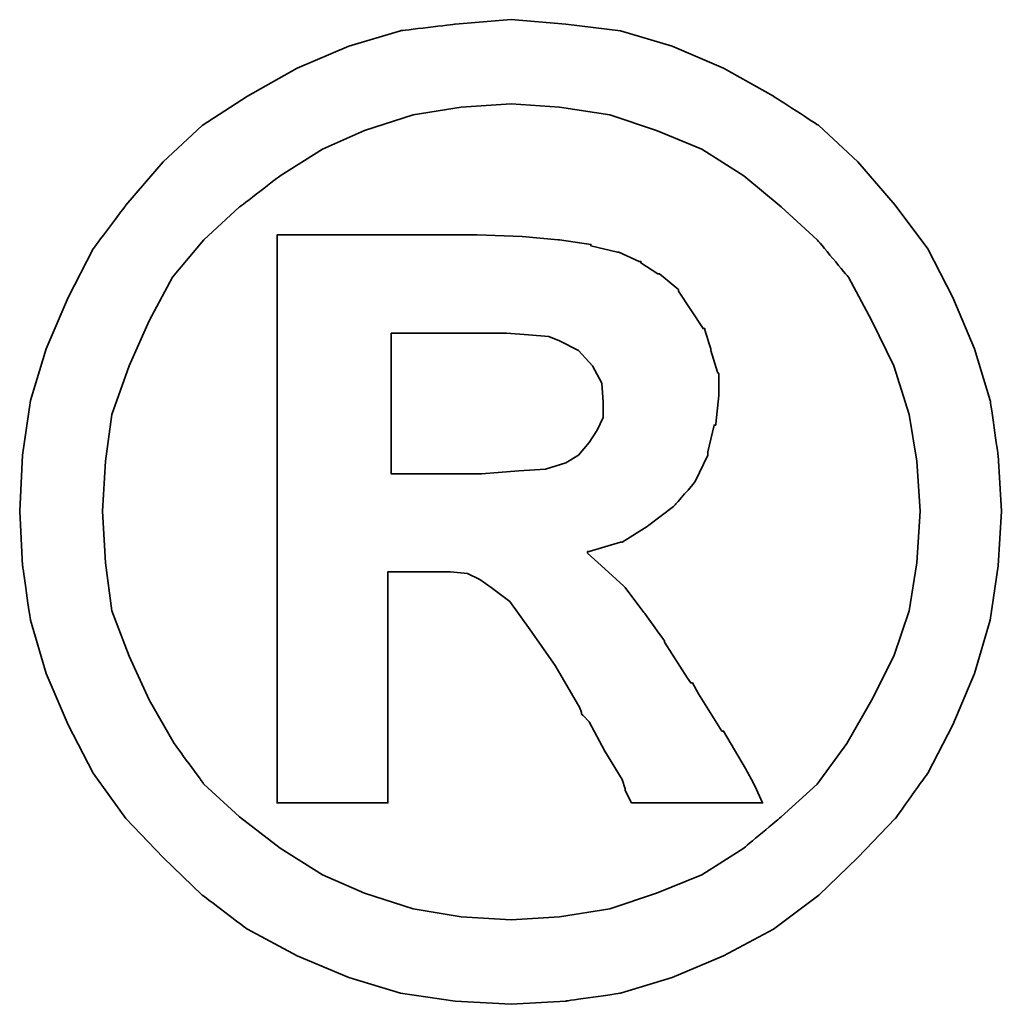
# Model space of a CAD drawing. Extents: x 28 to 247, y 49 to 160.
# Tile 50 of 52: x 197.33 to 198.35, y 114.89 to 115.91. Entities that reach past the tile are written whole.
import ezdxf

# ---------------------------------------------------------------- set-up
doc = ezdxf.new("R2010")
doc.units = 0
doc.header["$MEASUREMENT"] = 0
doc.layers.add('DIM', color=4, linetype='CONTINUOUS')
doc.layers.add('layer 1', color=7, linetype='CONTINUOUS')

# ---------------------------------------------------------------- blocks, each defined once
blk = doc.blocks.new('TBI MOTION logo(完整正式版)')
at = {"layer": 'layer 1', "color": 22, "lineweight": 35}
for points, knots in [([(81.20634, 4.98624), (81.20634, 4.98624), (81.18649, 5.32862), (81.18649, 5.32862), (81.18649, 5.32862), (81.18649, 5.32862), (81.13886, 5.66206), (81.13886, 5.66206), (81.13886, 5.66206), (81.13886, 5.66206), (81.04359, 5.97764), (81.04359, 5.97764), (81.04359, 5.97764), (81.04359, 5.97764), (80.91061, 6.29124), (80.91061, 6.29124), (80.91061, 6.29124), (80.91061, 6.29124), (80.75778, 6.58697), (80.75778, 6.58697), (80.75778, 6.58697), (80.75778, 6.58697), (80.5593, 6.85294), (80.5593, 6.85294), (80.5593, 6.85294), (80.5593, 6.85294), (80.33105, 7.1189), (80.33105, 7.1189), (80.33105, 7.1189), (80.33105, 7.1189), (80.09287, 7.33921), (80.09287, 7.33921), (80.09287, 7.33921), (80.09287, 7.33921), (79.815, 7.51982), (79.815, 7.51982), (79.815, 7.51982), (79.815, 7.51982), (79.51133, 7.69051), (79.51133, 7.69051), (79.51133, 7.69051), (79.51133, 7.69051), (79.19773, 7.8235), (79.19773, 7.8235), (79.19773, 7.8235), (79.19773, 7.8235), (78.88215, 7.91877), (78.88215, 7.91877), (78.88215, 7.91877), (78.88215, 7.91877), (78.54871, 7.95846), (78.54871, 7.95846), (78.54871, 7.95846), (78.54871, 7.95846), (78.21526, 7.98625), (78.21526, 7.98625), (78.21526, 7.98625), (78.21526, 7.98625), (77.87388, 7.95846), (77.87388, 7.95846), (77.87388, 7.95846), (77.87388, 7.95846), (77.54044, 7.91877), (77.54044, 7.91877), (77.54044, 7.91877), (77.54044, 7.91877), (77.22485, 7.8235), (77.22485, 7.8235), (77.22485, 7.8235), (77.22485, 7.8235), (76.91027, 7.69051), (76.91027, 7.69051), (76.91027, 7.69051), (76.91027, 7.69051), (76.6056, 7.51982), (76.6056, 7.51982), (76.6056, 7.51982), (76.6056, 7.51982), (76.32972, 7.33921), (76.32972, 7.33921), (76.32972, 7.33921), (76.32972, 7.33921), (76.09154, 7.1189), (76.09154, 7.1189), (76.09154, 7.1189), (76.09154, 7.1189), (75.86329, 6.85294), (75.86329, 6.85294), (75.86329, 6.85294), (75.86329, 6.85294), (75.66382, 6.58697), (75.66382, 6.58697), (75.66382, 6.58697), (75.66382, 6.58697), (75.51099, 6.29124), (75.51099, 6.29124), (75.51099, 6.29124), (75.51099, 6.29124), (75.37702, 5.97764), (75.37702, 5.97764), (75.37702, 5.97764), (75.37702, 5.97764), (75.28175, 5.66206), (75.28175, 5.66206), (75.28175, 5.66206), (75.28175, 5.66206), (75.23411, 5.32862), (75.23411, 5.32862), (75.23411, 5.32862), (75.23411, 5.32862), (75.21625, 4.98624), (75.21625, 4.98624), (75.21625, 4.98624), (75.21625, 4.98624), (75.23411, 4.6528), (75.23411, 4.6528), (75.23411, 4.6528), (75.23411, 4.6528), (75.28175, 4.32035), (75.28175, 4.32035), (75.28175, 4.32035), (75.28175, 4.32035), (75.37702, 3.99583), (75.37702, 3.99583), (75.37702, 3.99583), (75.37702, 3.99583), (75.51099, 3.68224), (75.51099, 3.68224), (75.51099, 3.68224), (75.51099, 3.68224), (75.66382, 3.38749), (75.66382, 3.38749), (75.66382, 3.38749), (75.66382, 3.38749), (75.86329, 3.10963), (75.86329, 3.10963), (75.86329, 3.10963), (75.86329, 3.10963), (76.09154, 2.87145), (76.09154, 2.87145), (76.09154, 2.87145), (76.09154, 2.87145), (76.32972, 2.6432), (76.32972, 2.6432), (76.32972, 2.6432), (76.32972, 2.6432), (76.6056, 2.43381), (76.6056, 2.43381), (76.6056, 2.43381), (76.6056, 2.43381), (76.91027, 2.27205), (76.91027, 2.27205), (76.91027, 2.27205), (76.91027, 2.27205), (77.22485, 2.13906), (77.22485, 2.13906), (77.22485, 2.13906), (77.22485, 2.13906), (77.54044, 2.0438), (77.54044, 2.0438), (77.54044, 2.0438), (77.54044, 2.0438), (77.87388, 1.99616), (77.87388, 1.99616), (77.87388, 1.99616), (77.87388, 1.99616), (78.21526, 1.97631), (78.21526, 1.97631), (78.21526, 1.97631), (78.21526, 1.97631), (78.54871, 1.99616), (78.54871, 1.99616), (78.54871, 1.99616), (78.54871, 1.99616), (78.88215, 2.0438), (78.88215, 2.0438), (78.88215, 2.0438), (78.88215, 2.0438), (79.19773, 2.13906), (79.19773, 2.13906), (79.19773, 2.13906), (79.19773, 2.13906), (79.51133, 2.27205), (79.51133, 2.27205), (79.51133, 2.27205), (79.51133, 2.27205), (79.815, 2.43381), (79.815, 2.43381), (79.815, 2.43381), (79.815, 2.43381), (80.09287, 2.6432), (80.09287, 2.6432), (80.09287, 2.6432), (80.09287, 2.6432), (80.33105, 2.87145), (80.33105, 2.87145), (80.33105, 2.87145), (80.33105, 2.87145), (80.5593, 3.10963), (80.5593, 3.10963), (80.5593, 3.10963), (80.5593, 3.10963), (80.75778, 3.38749), (80.75778, 3.38749), (80.75778, 3.38749), (80.75778, 3.38749), (80.91061, 3.68224), (80.91061, 3.68224), (80.91061, 3.68224), (80.91061, 3.68224), (81.04359, 3.99583), (81.04359, 3.99583), (81.04359, 3.99583), (81.04359, 3.99583), (81.13886, 4.32035), (81.13886, 4.32035), (81.13886, 4.32035), (81.13886, 4.32035), (81.18649, 4.6528), (81.18649, 4.6528), (81.18649, 4.6528), (81.18649, 4.6528), (81.20634, 4.98624), (81.20634, 4.98624)], [0, 0, 0, 0, 0.0178571, 0.0178571, 0.0178571, 0.0178572, 0.0357143, 0.0357143, 0.0357143, 0.0357143, 0.0535714, 0.0535714, 0.0535714, 0.0535714, 0.0714286, 0.0714286, 0.0714286, 0.0714286, 0.0892857, 0.0892857, 0.0892857, 0.0892857, 0.1071429, 0.1071429, 0.1071429, 0.1071429, 0.125, 0.125, 0.125, 0.125, 0.1428571, 0.1428571, 0.1428571, 0.1428572, 0.1607143, 0.1607143, 0.1607143, 0.1607143, 0.1785714, 0.1785714, 0.1785714, 0.1785714, 0.1964286, 0.1964286, 0.1964286, 0.1964286, 0.2142857, 0.2142857, 0.2142857, 0.2142857, 0.2321429, 0.2321429, 0.2321429, 0.2321429, 0.25, 0.25, 0.25, 0.25, 0.2678571, 0.2678571, 0.2678571, 0.2678572, 0.2857143, 0.2857143, 0.2857143, 0.2857143, 0.3035714, 0.3035714, 0.3035714, 0.3035714, 0.3214286, 0.3214286, 0.3214286, 0.3214286, 0.3392857, 0.3392857, 0.3392857, 0.3392857, 0.3571429, 0.3571429, 0.3571429, 0.3571429, 0.375, 0.375, 0.375, 0.375, 0.3928571, 0.3928571, 0.3928571, 0.3928572, 0.4107143, 0.4107143, 0.4107143, 0.4107143, 0.4285714, 0.4285714, 0.4285714, 0.4285714, 0.4464286, 0.4464286, 0.4464286, 0.4464286, 0.4642857, 0.4642857, 0.4642857, 0.4642857, 0.4821429, 0.4821429, 0.4821429, 0.4821429, 0.5, 0.5, 0.5, 0.5, 0.5178571, 0.5178571, 0.5178571, 0.5178572, 0.5357143, 0.5357143, 0.5357143, 0.5357143, 0.5535714, 0.5535714, 0.5535714, 0.5535714, 0.5714286, 0.5714286, 0.5714286, 0.5714286, 0.5892857, 0.5892857, 0.5892857, 0.5892857, 0.6071429, 0.6071429, 0.6071429, 0.6071429, 0.625, 0.625, 0.625, 0.625, 0.6428571, 0.6428571, 0.6428571, 0.6428572, 0.6607143, 0.6607143, 0.6607143, 0.6607143, 0.6785714, 0.6785714, 0.6785714, 0.6785714, 0.6964286, 0.6964286, 0.6964286, 0.6964286, 0.7142857, 0.7142857, 0.7142857, 0.7142857, 0.7321429, 0.7321429, 0.7321429, 0.7321429, 0.75, 0.75, 0.75, 0.75, 0.7678571, 0.7678571, 0.7678571, 0.7678572, 0.7857143, 0.7857143, 0.7857143, 0.7857143, 0.8035714, 0.8035714, 0.8035714, 0.8035714, 0.8214286, 0.8214286, 0.8214286, 0.8214286, 0.8392857, 0.8392857, 0.8392857, 0.8392857, 0.8571429, 0.8571429, 0.8571429, 0.8571429, 0.875, 0.875, 0.875, 0.875, 0.8928571, 0.8928571, 0.8928571, 0.8928572, 0.9107143, 0.9107143, 0.9107143, 0.9107143, 0.9285714, 0.9285714, 0.9285714, 0.9285714, 0.9464286, 0.9464286, 0.9464286, 0.9464286, 0.9642857, 0.9642857, 0.9642857, 0.9642857, 0.9821429, 0.9821429, 0.9821429, 0.9821429, 1, 1, 1, 1]), ([(80.71014, 4.98624), (80.71014, 4.98624), (80.69129, 5.29091), (80.69129, 5.29091), (80.69129, 5.29091), (80.69129, 5.29091), (80.64464, 5.57672), (80.64464, 5.57672), (80.64464, 5.57672), (80.64464, 5.57672), (80.54937, 5.87245), (80.54937, 5.87245), (80.54937, 5.87245), (80.54937, 5.87245), (80.41639, 6.14833), (80.41639, 6.14833), (80.41639, 6.14833), (80.41639, 6.14833), (80.27349, 6.41429), (80.27349, 6.41429), (80.27349, 6.41429), (80.27349, 6.41429), (80.08295, 6.64255), (80.08295, 6.64255), (80.08295, 6.64255), (80.08295, 6.64255), (79.86264, 6.84301), (79.86264, 6.84301), (79.86264, 6.84301), (79.86264, 6.84301), (79.63439, 7.03355), (79.63439, 7.03355), (79.63439, 7.03355), (79.63439, 7.03355), (79.37835, 7.1963), (79.37835, 7.1963), (79.37835, 7.1963), (79.37835, 7.1963), (79.10246, 7.30944), (79.10246, 7.30944), (79.10246, 7.30944), (79.10246, 7.30944), (78.81665, 7.40471), (78.81665, 7.40471), (78.81665, 7.40471), (78.81665, 7.40471), (78.511, 7.45234), (78.511, 7.45234), (78.511, 7.45234), (78.511, 7.45234), (78.21526, 7.47219), (78.21526, 7.47219), (78.21526, 7.47219), (78.21526, 7.47219), (77.9106, 7.45234), (77.9106, 7.45234), (77.9106, 7.45234), (77.9106, 7.45234), (77.61685, 7.40471), (77.61685, 7.40471), (77.61685, 7.40471), (77.61685, 7.40471), (77.32012, 7.30944), (77.32012, 7.30944), (77.32012, 7.30944), (77.32012, 7.30944), (77.06309, 7.1963), (77.06309, 7.1963), (77.06309, 7.1963), (77.06309, 7.1963), (76.80606, 7.03355), (76.80606, 7.03355), (76.80606, 7.03355), (76.80606, 7.03355), (76.55797, 6.84301), (76.55797, 6.84301), (76.55797, 6.84301), (76.55797, 6.84301), (76.34063, 6.64255), (76.34063, 6.64255), (76.34063, 6.64255), (76.34063, 6.64255), (76.1491, 6.41429), (76.1491, 6.41429), (76.1491, 6.41429), (76.1491, 6.41429), (76.0062, 6.14833), (76.0062, 6.14833), (76.0062, 6.14833), (76.0062, 6.14833), (75.88314, 5.87245), (75.88314, 5.87245), (75.88314, 5.87245), (75.88314, 5.87245), (75.77794, 5.57672), (75.77794, 5.57672), (75.77794, 5.57672), (75.77794, 5.57672), (75.73924, 5.29091), (75.73924, 5.29091), (75.73924, 5.29091), (75.73924, 5.29091), (75.72039, 4.98624), (75.72039, 4.98624), (75.72039, 4.98624), (75.72039, 4.98624), (75.73924, 4.67165), (75.73924, 4.67165), (75.73924, 4.67165), (75.73924, 4.67165), (75.77794, 4.37791), (75.77794, 4.37791), (75.77794, 4.37791), (75.77794, 4.37791), (75.88314, 4.10102), (75.88314, 4.10102), (75.88314, 4.10102), (75.88314, 4.10102), (76.0062, 3.83407), (76.0062, 3.83407), (76.0062, 3.83407), (76.0062, 3.83407), (76.15902, 3.56811), (76.15902, 3.56811), (76.15902, 3.56811), (76.15902, 3.56811), (76.34063, 3.32001), (76.34063, 3.32001), (76.34063, 3.32001), (76.34063, 3.32001), (76.55797, 3.11955), (76.55797, 3.11955), (76.55797, 3.11955), (76.55797, 3.11955), (76.80606, 2.92901), (76.80606, 2.92901), (76.80606, 2.92901), (76.80606, 2.92901), (77.06309, 2.76725), (77.06309, 2.76725), (77.06309, 2.76725), (77.06309, 2.76725), (77.32012, 2.65412), (77.32012, 2.65412), (77.32012, 2.65412), (77.32012, 2.65412), (77.61685, 2.55786), (77.61685, 2.55786), (77.61685, 2.55786), (77.61685, 2.55786), (77.9106, 2.51022), (77.9106, 2.51022), (77.9106, 2.51022), (77.9106, 2.51022), (78.21526, 2.49137), (78.21526, 2.49137), (78.21526, 2.49137), (78.21526, 2.49137), (78.511, 2.51022), (78.511, 2.51022), (78.511, 2.51022), (78.511, 2.51022), (78.81665, 2.55786), (78.81665, 2.55786), (78.81665, 2.55786), (78.81665, 2.55786), (79.10246, 2.65412), (79.10246, 2.65412), (79.10246, 2.65412), (79.10246, 2.65412), (79.37835, 2.76725), (79.37835, 2.76725), (79.37835, 2.76725), (79.37835, 2.76725), (79.63439, 2.92901), (79.63439, 2.92901), (79.63439, 2.92901), (79.63439, 2.92901), (79.86264, 3.11955), (79.86264, 3.11955), (79.86264, 3.11955), (79.86264, 3.11955), (80.08295, 3.32001), (80.08295, 3.32001), (80.08295, 3.32001), (80.08295, 3.32001), (80.26356, 3.56811), (80.26356, 3.56811), (80.26356, 3.56811), (80.26356, 3.56811), (80.41639, 3.83407), (80.41639, 3.83407), (80.41639, 3.83407), (80.41639, 3.83407), (80.54937, 4.10102), (80.54937, 4.10102), (80.54937, 4.10102), (80.54937, 4.10102), (80.64464, 4.37791), (80.64464, 4.37791), (80.64464, 4.37791), (80.64464, 4.37791), (80.69129, 4.67165), (80.69129, 4.67165), (80.69129, 4.67165), (80.69129, 4.67165), (80.71014, 4.98624), (80.71014, 4.98624)], [0, 0, 0, 0, 0.0192308, 0.0192308, 0.0192308, 0.0192308, 0.0384615, 0.0384615, 0.0384615, 0.0384615, 0.0576923, 0.0576923, 0.0576923, 0.0576923, 0.0769231, 0.0769231, 0.0769231, 0.0769231, 0.0961538, 0.0961538, 0.0961538, 0.0961539, 0.1153846, 0.1153846, 0.1153846, 0.1153846, 0.1346154, 0.1346154, 0.1346154, 0.1346154, 0.1538462, 0.1538462, 0.1538462, 0.1538462, 0.1730769, 0.1730769, 0.1730769, 0.1730769, 0.1923077, 0.1923077, 0.1923077, 0.1923077, 0.2115385, 0.2115385, 0.2115385, 0.2115385, 0.2307692, 0.2307692, 0.2307692, 0.2307692, 0.25, 0.25, 0.25, 0.25, 0.2692308, 0.2692308, 0.2692308, 0.2692308, 0.2884615, 0.2884615, 0.2884615, 0.2884615, 0.3076923, 0.3076923, 0.3076923, 0.3076923, 0.3269231, 0.3269231, 0.3269231, 0.3269231, 0.3461538, 0.3461538, 0.3461538, 0.3461539, 0.3653846, 0.3653846, 0.3653846, 0.3653846, 0.3846154, 0.3846154, 0.3846154, 0.3846154, 0.4038462, 0.4038462, 0.4038462, 0.4038462, 0.4230769, 0.4230769, 0.4230769, 0.4230769, 0.4423077, 0.4423077, 0.4423077, 0.4423077, 0.4615385, 0.4615385, 0.4615385, 0.4615385, 0.4807692, 0.4807692, 0.4807692, 0.4807692, 0.5, 0.5, 0.5, 0.5, 0.5192308, 0.5192308, 0.5192308, 0.5192308, 0.5384615, 0.5384615, 0.5384615, 0.5384615, 0.5576923, 0.5576923, 0.5576923, 0.5576923, 0.5769231, 0.5769231, 0.5769231, 0.5769231, 0.5961538, 0.5961538, 0.5961538, 0.5961539, 0.6153846, 0.6153846, 0.6153846, 0.6153846, 0.6346154, 0.6346154, 0.6346154, 0.6346154, 0.6538462, 0.6538462, 0.6538462, 0.6538462, 0.6730769, 0.6730769, 0.6730769, 0.6730769, 0.6923077, 0.6923077, 0.6923077, 0.6923077, 0.7115385, 0.7115385, 0.7115385, 0.7115385, 0.7307692, 0.7307692, 0.7307692, 0.7307692, 0.75, 0.75, 0.75, 0.75, 0.7692308, 0.7692308, 0.7692308, 0.7692308, 0.7884615, 0.7884615, 0.7884615, 0.7884615, 0.8076923, 0.8076923, 0.8076923, 0.8076923, 0.8269231, 0.8269231, 0.8269231, 0.8269231, 0.8461538, 0.8461538, 0.8461538, 0.8461539, 0.8653846, 0.8653846, 0.8653846, 0.8653846, 0.8846154, 0.8846154, 0.8846154, 0.8846154, 0.9038462, 0.9038462, 0.9038462, 0.9038462, 0.9230769, 0.9230769, 0.9230769, 0.9230769, 0.9423077, 0.9423077, 0.9423077, 0.9423077, 0.9615385, 0.9615385, 0.9615385, 0.9615385, 0.9807692, 0.9807692, 0.9807692, 0.9807692, 1, 1, 1, 1]), ([(76.78721, 3.2823), (76.78721, 3.2823), (76.78721, 3.32001), (76.78721, 3.32001), (76.78721, 3.32001), (76.78721, 3.32001), (76.78721, 3.42422), (76.78721, 3.42422), (76.78721, 3.42422), (76.78721, 3.42422), (76.78721, 3.59689), (76.78721, 3.59689), (76.78721, 3.59689), (76.78721, 3.59689), (76.78721, 3.80529), (76.78721, 3.80529), (76.78721, 3.80529), (76.78721, 3.80529), (76.78721, 4.0524), (76.78721, 4.0524), (76.78721, 4.0524), (76.78721, 4.0524), (76.78721, 4.32035), (76.78721, 4.32035), (76.78721, 4.32035), (76.78721, 4.32035), (76.78721, 4.92868), (76.78721, 4.92868), (76.78721, 4.92868), (76.78721, 4.92868), (76.78721, 5.53801), (76.78721, 5.53801), (76.78721, 5.53801), (76.78721, 5.53801), (76.78721, 5.82482), (76.78721, 5.82482), (76.78721, 5.82482), (76.78721, 5.82482), (76.78721, 6.07291), (76.78721, 6.07291), (76.78721, 6.07291), (76.78721, 6.07291), (76.78721, 6.30017), (76.78721, 6.30017), (76.78721, 6.30017), (76.78721, 6.30017), (76.78721, 6.45399), (76.78721, 6.45399), (76.78721, 6.45399), (76.78721, 6.45399), (76.78721, 6.5572), (76.78721, 6.5572), (76.78721, 6.5572), (76.78721, 6.5572), (76.78721, 6.59689), (76.78721, 6.59689), (76.78721, 6.59689), (76.78721, 6.59689), (76.78721, 6.67232), (76.78721, 6.67232), (76.78721, 6.67232), (76.78721, 6.67232), (76.8537, 6.67232), (76.8537, 6.67232), (76.8537, 6.67232), (76.8537, 6.67232), (76.87355, 6.67232), (76.87355, 6.67232), (76.87355, 6.67232), (76.87355, 6.67232), (76.91027, 6.67232), (76.91027, 6.67232), (76.91027, 6.67232), (76.91027, 6.67232), (77.04424, 6.67232), (77.04424, 6.67232), (77.04424, 6.67232), (77.04424, 6.67232), (77.22485, 6.67232), (77.22485, 6.67232), (77.22485, 6.67232), (77.22485, 6.67232), (77.43524, 6.67232), (77.43524, 6.67232), (77.43524, 6.67232), (77.43524, 6.67232), (77.65357, 6.67232), (77.65357, 6.67232), (77.65357, 6.67232), (77.65357, 6.67232), (77.82625, 6.67232), (77.82625, 6.67232), (77.82625, 6.67232), (77.82625, 6.67232), (77.94037, 6.67232), (77.94037, 6.67232), (77.94037, 6.67232), (77.94037, 6.67232), (77.97709, 6.67232), (77.97709, 6.67232), (77.97709, 6.67232), (77.97709, 6.67232), (77.99694, 6.67232), (77.99694, 6.67232), (77.99694, 6.67232), (77.99694, 6.67232), (78.00686, 6.67232), (78.00686, 6.67232), (78.00686, 6.67232), (78.00686, 6.67232), (78.28275, 6.6624), (78.28275, 6.6624), (78.28275, 6.6624), (78.28275, 6.6624), (78.50107, 6.64255), (78.50107, 6.64255), (78.50107, 6.64255), (78.50107, 6.64255), (78.511, 6.64255), (78.511, 6.64255), (78.511, 6.64255), (78.511, 6.64255), (78.70154, 6.61476), (78.70154, 6.61476), (78.70154, 6.61476), (78.70154, 6.61476), (78.70154, 6.60483), (78.70154, 6.60483), (78.70154, 6.60483), (78.70154, 6.60483), (78.86429, 6.56713), (78.86429, 6.56713), (78.86429, 6.56713), (78.86429, 6.56713), (78.87223, 6.56713), (78.87223, 6.56713), (78.87223, 6.56713), (78.87223, 6.56713), (78.99727, 6.51056), (78.99727, 6.51056), (78.99727, 6.51056), (78.99727, 6.51056), (79.00719, 6.51056), (79.00719, 6.51056), (79.00719, 6.51056), (79.00719, 6.51056), (79.00719, 6.50162), (79.00719, 6.50162), (79.00719, 6.50162), (79.00719, 6.50162), (79.1104, 6.43415), (79.1104, 6.43415), (79.1104, 6.43415), (79.1104, 6.43415), (79.12132, 6.43415), (79.12132, 6.43415), (79.12132, 6.43415), (79.12132, 6.43415), (79.22552, 6.34781), (79.22552, 6.34781), (79.22552, 6.34781), (79.22552, 6.34781), (79.23544, 6.33888), (79.23544, 6.33888), (79.23544, 6.33888), (79.23544, 6.33888), (79.23544, 6.32895), (79.23544, 6.32895), (79.23544, 6.32895), (79.23544, 6.32895), (79.31087, 6.21483), (79.31087, 6.21483), (79.31087, 6.21483), (79.31087, 6.21483), (79.38629, 6.1007), (79.38629, 6.1007), (79.38629, 6.1007), (79.38629, 6.1007), (79.3972, 6.1007), (79.3972, 6.1007), (79.3972, 6.1007), (79.3972, 6.1007), (79.3972, 6.09078), (79.3972, 6.09078), (79.3972, 6.09078), (79.3972, 6.09078), (79.43392, 5.97764), (79.43392, 5.97764), (79.43392, 5.97764), (79.43392, 5.97764), (79.43392, 5.96772), (79.43392, 5.96772), (79.43392, 5.96772), (79.43392, 5.96772), (79.47362, 5.83474), (79.47362, 5.83474), (79.47362, 5.83474), (79.47362, 5.83474), (79.48156, 5.82482), (79.48156, 5.82482), (79.48156, 5.82482), (79.48156, 5.82482), (79.48156, 5.69977), (79.48156, 5.69977), (79.48156, 5.69977), (79.48156, 5.69977), (79.48156, 5.69183), (79.48156, 5.69183), (79.48156, 5.69183), (79.48156, 5.69183), (79.4637, 5.51915), (79.4637, 5.51915), (79.4637, 5.51915), (79.4637, 5.51915), (79.4637, 5.51122), (79.4637, 5.51122), (79.4637, 5.51122), (79.4637, 5.51122), (79.45377, 5.51122), (79.45377, 5.51122), (79.45377, 5.51122), (79.45377, 5.51122), (79.41507, 5.34847), (79.41507, 5.34847), (79.41507, 5.34847), (79.41507, 5.34847), (79.41507, 5.33854), (79.41507, 5.33854), (79.41507, 5.33854), (79.41507, 5.33854), (79.41507, 5.32862), (79.41507, 5.32862), (79.41507, 5.32862), (79.41507, 5.32862), (79.33865, 5.16785), (79.33865, 5.16785), (79.33865, 5.16785), (79.33865, 5.16785), (79.33071, 5.15693), (79.33071, 5.15693), (79.33071, 5.15693), (79.33071, 5.15693), (79.2156, 5.02495), (79.2156, 5.02495), (79.2156, 5.02495), (79.2156, 5.02495), (79.20567, 5.01502), (79.20567, 5.01502), (79.20567, 5.01502), (79.20567, 5.01502), (79.05483, 4.89991), (79.05483, 4.89991), (79.05483, 4.89991), (79.05483, 4.89991), (79.04491, 4.89197), (79.04491, 4.89197), (79.04491, 4.89197), (79.04491, 4.89197), (78.89208, 4.7967), (78.89208, 4.7967), (78.89208, 4.7967), (78.89208, 4.7967), (78.88215, 4.7967), (78.88215, 4.7967), (78.88215, 4.7967), (78.88215, 4.7967), (78.69161, 4.73913), (78.69161, 4.73913), (78.69161, 4.73913), (78.69161, 4.73913), (78.68169, 4.73913), (78.68169, 4.73913), (78.68169, 4.73913), (78.68169, 4.73913), (78.68169, 4.72921), (78.68169, 4.72921), (78.68169, 4.72921), (78.68169, 4.72921), (78.78688, 4.63394), (78.78688, 4.63394), (78.78688, 4.63394), (78.78688, 4.63394), (78.902, 4.52875), (78.902, 4.52875), (78.902, 4.52875), (78.902, 4.52875), (78.91093, 4.52081), (78.91093, 4.52081), (78.91093, 4.52081), (78.91093, 4.52081), (79.02506, 4.36798), (79.02506, 4.36798), (79.02506, 4.36798), (79.02506, 4.36798), (79.1501, 4.1953), (79.1501, 4.1953), (79.1501, 4.1953), (79.1501, 4.1953), (79.1501, 4.18736), (79.1501, 4.18736), (79.1501, 4.18736), (79.1501, 4.18736), (79.29201, 3.96705), (79.29201, 3.96705), (79.29201, 3.96705), (79.29201, 3.96705), (79.31087, 3.93828), (79.31087, 3.93828), (79.31087, 3.93828), (79.31087, 3.93828), (79.32079, 3.93828), (79.32079, 3.93828), (79.32079, 3.93828), (79.32079, 3.93828), (79.3585, 3.87178), (79.3585, 3.87178), (79.3585, 3.87178), (79.3585, 3.87178), (79.50141, 3.64353), (79.50141, 3.64353), (79.50141, 3.64353), (79.50141, 3.64353), (79.51133, 3.64353), (79.51133, 3.64353), (79.51133, 3.64353), (79.51133, 3.64353), (79.64431, 3.41528), (79.64431, 3.41528), (79.64431, 3.41528), (79.64431, 3.41528), (79.68202, 3.3478), (79.68202, 3.3478), (79.68202, 3.3478), (79.68202, 3.3478), (79.70187, 3.31009), (79.70187, 3.31009), (79.70187, 3.31009), (79.70187, 3.31009), (79.7495, 3.2049), (79.7495, 3.2049), (79.7495, 3.2049), (79.7495, 3.2049), (79.64431, 3.2049), (79.64431, 3.2049), (79.64431, 3.2049), (79.64431, 3.2049), (79.62546, 3.2049), (79.62546, 3.2049), (79.62546, 3.2049), (79.62546, 3.2049), (79.53912, 3.2049), (79.53912, 3.2049), (79.53912, 3.2049), (79.53912, 3.2049), (79.31087, 3.2049), (79.31087, 3.2049), (79.31087, 3.2049), (79.31087, 3.2049), (79.08262, 3.2049), (79.08262, 3.2049), (79.08262, 3.2049), (79.08262, 3.2049), (79.00719, 3.2049), (79.00719, 3.2049), (79.00719, 3.2049), (79.00719, 3.2049), (78.98735, 3.2049), (78.98735, 3.2049), (78.98735, 3.2049), (78.98735, 3.2049), (78.94964, 3.2049), (78.94964, 3.2049), (78.94964, 3.2049), (78.94964, 3.2049), (78.92979, 3.24459), (78.92979, 3.24459), (78.92979, 3.24459), (78.92979, 3.24459), (78.91093, 3.2823), (78.91093, 3.2823), (78.91093, 3.2823), (78.91093, 3.2823), (78.91093, 3.29223), (78.91093, 3.29223), (78.91093, 3.29223), (78.91093, 3.29223), (78.89208, 3.3478), (78.89208, 3.3478), (78.89208, 3.3478), (78.89208, 3.3478), (78.78688, 3.52048), (78.78688, 3.52048), (78.78688, 3.52048), (78.78688, 3.52048), (78.69161, 3.7001), (78.69161, 3.7001), (78.69161, 3.7001), (78.69161, 3.7001), (78.6539, 3.7388), (78.6539, 3.7388), (78.6539, 3.7388), (78.6539, 3.7388), (78.64398, 3.74873), (78.64398, 3.74873), (78.64398, 3.74873), (78.64398, 3.74873), (78.64398, 3.75766), (78.64398, 3.75766), (78.64398, 3.75766), (78.64398, 3.75766), (78.63405, 3.78644), (78.63405, 3.78644), (78.63405, 3.78644), (78.63405, 3.78644), (78.48321, 4.04347), (78.48321, 4.04347), (78.48321, 4.04347), (78.48321, 4.04347), (78.33038, 4.2618), (78.33038, 4.2618), (78.33038, 4.2618), (78.33038, 4.2618), (78.20732, 4.43447), (78.20732, 4.43447), (78.20732, 4.43447), (78.20732, 4.43447), (78.09221, 4.52081), (78.09221, 4.52081), (78.09221, 4.52081), (78.09221, 4.52081), (78.02472, 4.56845), (78.02472, 4.56845), (78.02472, 4.56845), (78.02472, 4.56845), (77.9493, 4.60616), (77.9493, 4.60616), (77.9493, 4.60616), (77.9493, 4.60616), (77.8451, 4.61608), (77.8451, 4.61608), (77.8451, 4.61608), (77.8451, 4.61608), (77.71113, 4.61608), (77.71113, 4.61608), (77.71113, 4.61608), (77.71113, 4.61608), (77.69128, 4.61608), (77.69128, 4.61608), (77.69128, 4.61608), (77.69128, 4.61608), (77.67342, 4.61608), (77.67342, 4.61608), (77.67342, 4.61608), (77.67342, 4.61608), (77.5583, 4.61608), (77.5583, 4.61608), (77.5583, 4.61608), (77.5583, 4.61608), (77.46303, 4.61608), (77.46303, 4.61608), (77.46303, 4.61608), (77.46303, 4.61608), (77.46303, 4.54761), (77.46303, 4.54761), (77.46303, 4.54761), (77.46303, 4.54761), (77.46303, 4.47318), (77.46303, 4.47318), (77.46303, 4.47318), (77.46303, 4.47318), (77.46303, 4.24294), (77.46303, 4.24294), (77.46303, 4.24294), (77.46303, 4.24294), (77.46303, 3.99583), (77.46303, 3.99583), (77.46303, 3.99583), (77.46303, 3.99583), (77.46303, 3.72888), (77.46303, 3.72888), (77.46303, 3.72888), (77.46303, 3.72888), (77.46303, 3.51055), (77.46303, 3.51055), (77.46303, 3.51055), (77.46303, 3.51055), (77.46303, 3.42422), (77.46303, 3.42422), (77.46303, 3.42422), (77.46303, 3.42422), (77.46303, 3.35773), (77.46303, 3.35773), (77.46303, 3.35773), (77.46303, 3.35773), (77.46303, 3.30017), (77.46303, 3.30017), (77.46303, 3.30017), (77.46303, 3.30017), (77.46303, 3.2823), (77.46303, 3.2823), (77.46303, 3.2823), (77.46303, 3.2823), (77.46303, 3.2049), (77.46303, 3.2049), (77.46303, 3.2049), (77.46303, 3.2049), (77.39753, 3.2049), (77.39753, 3.2049), (77.39753, 3.2049), (77.39753, 3.2049), (77.37768, 3.2049), (77.37768, 3.2049), (77.37768, 3.2049), (77.37768, 3.2049), (77.32012, 3.2049), (77.32012, 3.2049), (77.32012, 3.2049), (77.32012, 3.2049), (77.12165, 3.2049), (77.12165, 3.2049), (77.12165, 3.2049), (77.12165, 3.2049), (76.94897, 3.2049), (76.94897, 3.2049), (76.94897, 3.2049), (76.94897, 3.2049), (76.8924, 3.2049), (76.8924, 3.2049), (76.8924, 3.2049), (76.8924, 3.2049), (76.8537, 3.2049), (76.8537, 3.2049), (76.8537, 3.2049), (76.8537, 3.2049), (76.78721, 3.2049), (76.78721, 3.2049), (76.78721, 3.2049), (76.78721, 3.2049), (76.78721, 3.2823), (76.78721, 3.2823)], [0, 0, 0, 0, 0.0074074, 0.0074074, 0.0074074, 0.0074074, 0.0148148, 0.0148148, 0.0148148, 0.0148148, 0.0222222, 0.0222222, 0.0222222, 0.0222222, 0.0296296, 0.0296296, 0.0296296, 0.0296296, 0.037037, 0.037037, 0.037037, 0.037037, 0.0444444, 0.0444444, 0.0444444, 0.0444445, 0.0518519, 0.0518519, 0.0518519, 0.0518519, 0.0592593, 0.0592593, 0.0592593, 0.0592593, 0.0666667, 0.0666667, 0.0666667, 0.0666667, 0.0740741, 0.0740741, 0.0740741, 0.0740741, 0.0814815, 0.0814815, 0.0814815, 0.0814815, 0.0888889, 0.0888889, 0.0888889, 0.0888889, 0.0962963, 0.0962963, 0.0962963, 0.0962963, 0.1037037, 0.1037037, 0.1037037, 0.1037037, 0.1111111, 0.1111111, 0.1111111, 0.1111111, 0.1185185, 0.1185185, 0.1185185, 0.1185185, 0.1259259, 0.1259259, 0.1259259, 0.1259259, 0.1333333, 0.1333333, 0.1333333, 0.1333333, 0.1407407, 0.1407407, 0.1407407, 0.1407408, 0.1481481, 0.1481481, 0.1481481, 0.1481482, 0.1555556, 0.1555556, 0.1555556, 0.1555556, 0.162963, 0.162963, 0.162963, 0.162963, 0.1703704, 0.1703704, 0.1703704, 0.1703704, 0.1777778, 0.1777778, 0.1777778, 0.1777778, 0.1851852, 0.1851852, 0.1851852, 0.1851852, 0.1925926, 0.1925926, 0.1925926, 0.1925926, 0.2, 0.2, 0.2, 0.2, 0.2074074, 0.2074074, 0.2074074, 0.2074074, 0.2148148, 0.2148148, 0.2148148, 0.2148148, 0.2222222, 0.2222222, 0.2222222, 0.2222222, 0.2296296, 0.2296296, 0.2296296, 0.2296296, 0.237037, 0.237037, 0.237037, 0.237037, 0.2444444, 0.2444444, 0.2444444, 0.2444445, 0.2518519, 0.2518519, 0.2518519, 0.2518519, 0.2592593, 0.2592593, 0.2592593, 0.2592593, 0.2666667, 0.2666667, 0.2666667, 0.2666667, 0.2740741, 0.2740741, 0.2740741, 0.2740741, 0.2814815, 0.2814815, 0.2814815, 0.2814815, 0.2888889, 0.2888889, 0.2888889, 0.2888889, 0.2962963, 0.2962963, 0.2962963, 0.2962963, 0.3037037, 0.3037037, 0.3037037, 0.3037037, 0.3111111, 0.3111111, 0.3111111, 0.3111111, 0.3185185, 0.3185185, 0.3185185, 0.3185185, 0.3259259, 0.3259259, 0.3259259, 0.3259259, 0.3333333, 0.3333333, 0.3333333, 0.3333333, 0.3407407, 0.3407407, 0.3407407, 0.3407408, 0.3481481, 0.3481481, 0.3481481, 0.3481482, 0.3555556, 0.3555556, 0.3555556, 0.3555556, 0.362963, 0.362963, 0.362963, 0.362963, 0.3703704, 0.3703704, 0.3703704, 0.3703704, 0.3777778, 0.3777778, 0.3777778, 0.3777778, 0.3851852, 0.3851852, 0.3851852, 0.3851852, 0.3925926, 0.3925926, 0.3925926, 0.3925926, 0.4, 0.4, 0.4, 0.4, 0.4074074, 0.4074074, 0.4074074, 0.4074074, 0.4148148, 0.4148148, 0.4148148, 0.4148148, 0.4222222, 0.4222222, 0.4222222, 0.4222222, 0.4296296, 0.4296296, 0.4296296, 0.4296296, 0.437037, 0.437037, 0.437037, 0.437037, 0.4444444, 0.4444444, 0.4444444, 0.4444445, 0.4518519, 0.4518519, 0.4518519, 0.4518519, 0.4592593, 0.4592593, 0.4592593, 0.4592593, 0.4666667, 0.4666667, 0.4666667, 0.4666667, 0.4740741, 0.4740741, 0.4740741, 0.4740741, 0.4814815, 0.4814815, 0.4814815, 0.4814815, 0.4888889, 0.4888889, 0.4888889, 0.4888889, 0.4962963, 0.4962963, 0.4962963, 0.4962963, 0.5037037, 0.5037037, 0.5037037, 0.5037037, 0.5111111, 0.5111111, 0.5111111, 0.5111111, 0.5185185, 0.5185185, 0.5185185, 0.5185185, 0.5259259, 0.5259259, 0.5259259, 0.5259259, 0.5333333, 0.5333333, 0.5333333, 0.5333333, 0.5407407, 0.5407407, 0.5407407, 0.5407408, 0.5481481, 0.5481481, 0.5481481, 0.5481482, 0.5555556, 0.5555556, 0.5555556, 0.5555556, 0.562963, 0.562963, 0.562963, 0.562963, 0.5703704, 0.5703704, 0.5703704, 0.5703704, 0.5777778, 0.5777778, 0.5777778, 0.5777778, 0.5851852, 0.5851852, 0.5851852, 0.5851852, 0.5925926, 0.5925926, 0.5925926, 0.5925926, 0.6, 0.6, 0.6, 0.6, 0.6074074, 0.6074074, 0.6074074, 0.6074074, 0.6148148, 0.6148148, 0.6148148, 0.6148148, 0.6222222, 0.6222222, 0.6222222, 0.6222222, 0.6296296, 0.6296296, 0.6296296, 0.6296296, 0.637037, 0.637037, 0.637037, 0.637037, 0.6444444, 0.6444444, 0.6444444, 0.6444445, 0.6518519, 0.6518519, 0.6518519, 0.6518519, 0.6592593, 0.6592593, 0.6592593, 0.6592593, 0.6666667, 0.6666667, 0.6666667, 0.6666667, 0.6740741, 0.6740741, 0.6740741, 0.6740741, 0.6814815, 0.6814815, 0.6814815, 0.6814815, 0.6888889, 0.6888889, 0.6888889, 0.6888889, 0.6962963, 0.6962963, 0.6962963, 0.6962963, 0.7037037, 0.7037037, 0.7037037, 0.7037037, 0.7111111, 0.7111111, 0.7111111, 0.7111111, 0.7185185, 0.7185185, 0.7185185, 0.7185185, 0.7259259, 0.7259259, 0.7259259, 0.7259259, 0.7333333, 0.7333333, 0.7333333, 0.7333333, 0.7407407, 0.7407407, 0.7407407, 0.7407408, 0.7481481, 0.7481481, 0.7481481, 0.7481482, 0.7555556, 0.7555556, 0.7555556, 0.7555556, 0.762963, 0.762963, 0.762963, 0.762963, 0.7703704, 0.7703704, 0.7703704, 0.7703704, 0.7777778, 0.7777778, 0.7777778, 0.7777778, 0.7851852, 0.7851852, 0.7851852, 0.7851852, 0.7925926, 0.7925926, 0.7925926, 0.7925926, 0.8, 0.8, 0.8, 0.8, 0.8074074, 0.8074074, 0.8074074, 0.8074074, 0.8148148, 0.8148148, 0.8148148, 0.8148148, 0.8222222, 0.8222222, 0.8222222, 0.8222222, 0.8296296, 0.8296296, 0.8296296, 0.8296296, 0.837037, 0.837037, 0.837037, 0.837037, 0.8444444, 0.8444444, 0.8444444, 0.8444445, 0.8518519, 0.8518519, 0.8518519, 0.8518519, 0.8592593, 0.8592593, 0.8592593, 0.8592593, 0.8666667, 0.8666667, 0.8666667, 0.8666667, 0.8740741, 0.8740741, 0.8740741, 0.8740741, 0.8814815, 0.8814815, 0.8814815, 0.8814815, 0.8888889, 0.8888889, 0.8888889, 0.8888889, 0.8962963, 0.8962963, 0.8962963, 0.8962963, 0.9037037, 0.9037037, 0.9037037, 0.9037037, 0.9111111, 0.9111111, 0.9111111, 0.9111111, 0.9185185, 0.9185185, 0.9185185, 0.9185185, 0.9259259, 0.9259259, 0.9259259, 0.9259259, 0.9333333, 0.9333333, 0.9333333, 0.9333333, 0.9407407, 0.9407407, 0.9407407, 0.9407408, 0.9481481, 0.9481481, 0.9481481, 0.9481482, 0.9555556, 0.9555556, 0.9555556, 0.9555556, 0.962963, 0.962963, 0.962963, 0.962963, 0.9703704, 0.9703704, 0.9703704, 0.9703704, 0.9777778, 0.9777778, 0.9777778, 0.9777778, 0.9851852, 0.9851852, 0.9851852, 0.9851852, 0.9925926, 0.9925926, 0.9925926, 0.9925926, 1, 1, 1, 1]), ([(77.48288, 6.07291), (77.48288, 6.07291), (77.48288, 5.99551), (77.48288, 5.99551), (77.48288, 5.99551), (77.48288, 5.99551), (77.48288, 5.82482), (77.48288, 5.82482), (77.48288, 5.82482), (77.48288, 5.82482), (77.48288, 5.63328), (77.48288, 5.63328), (77.48288, 5.63328), (77.48288, 5.63328), (77.48288, 5.46358), (77.48288, 5.46358), (77.48288, 5.46358), (77.48288, 5.46358), (77.48288, 5.29091), (77.48288, 5.29091), (77.48288, 5.29091), (77.48288, 5.29091), (77.48288, 5.21449), (77.48288, 5.21449), (77.48288, 5.21449), (77.48288, 5.21449), (77.50074, 5.21449), (77.50074, 5.21449), (77.50074, 5.21449), (77.50074, 5.21449), (77.71113, 5.21449), (77.71113, 5.21449), (77.71113, 5.21449), (77.71113, 5.21449), (77.94037, 5.21449), (77.94037, 5.21449), (77.94037, 5.21449), (77.94037, 5.21449), (78.01579, 5.21449), (78.01579, 5.21449), (78.01579, 5.21449), (78.01579, 5.21449), (78.03465, 5.21449), (78.03465, 5.21449), (78.03465, 5.21449), (78.03465, 5.21449), (78.2629, 5.23335), (78.2629, 5.23335), (78.2629, 5.23335), (78.2629, 5.23335), (78.42565, 5.24327), (78.42565, 5.24327), (78.42565, 5.24327), (78.42565, 5.24327), (78.54871, 5.28098), (78.54871, 5.28098), (78.54871, 5.28098), (78.54871, 5.28098), (78.62611, 5.32862), (78.62611, 5.32862), (78.62611, 5.32862), (78.62611, 5.32862), (78.69161, 5.40503), (78.69161, 5.40503), (78.69161, 5.40503), (78.69161, 5.40503), (78.73925, 5.48145), (78.73925, 5.48145), (78.73925, 5.48145), (78.73925, 5.48145), (78.77696, 5.55885), (78.77696, 5.55885), (78.77696, 5.55885), (78.77696, 5.55885), (78.77696, 5.65214), (78.77696, 5.65214), (78.77696, 5.65214), (78.77696, 5.65214), (78.76902, 5.76726), (78.76902, 5.76726), (78.76902, 5.76726), (78.76902, 5.76726), (78.71146, 5.87245), (78.71146, 5.87245), (78.71146, 5.87245), (78.71146, 5.87245), (78.62611, 5.96772), (78.62611, 5.96772), (78.62611, 5.96772), (78.62611, 5.96772), (78.511, 6.02528), (78.511, 6.02528), (78.511, 6.02528), (78.511, 6.02528), (78.44451, 6.05306), (78.44451, 6.05306), (78.44451, 6.05306), (78.44451, 6.05306), (78.32046, 6.06299), (78.32046, 6.06299), (78.32046, 6.06299), (78.32046, 6.06299), (78.18748, 6.07291), (78.18748, 6.07291), (78.18748, 6.07291), (78.18748, 6.07291), (77.99694, 6.07291), (77.99694, 6.07291), (77.99694, 6.07291), (77.99694, 6.07291), (77.97709, 6.07291), (77.97709, 6.07291), (77.97709, 6.07291), (77.97709, 6.07291), (77.90167, 6.07291), (77.90167, 6.07291), (77.90167, 6.07291), (77.90167, 6.07291), (77.69128, 6.07291), (77.69128, 6.07291), (77.69128, 6.07291), (77.69128, 6.07291), (77.50074, 6.07291), (77.50074, 6.07291), (77.50074, 6.07291), (77.50074, 6.07291), (77.48288, 6.07291), (77.48288, 6.07291)], [0, 0, 0, 0, 0.03125, 0.03125, 0.03125, 0.03125, 0.0625, 0.0625, 0.0625, 0.0625, 0.09375, 0.09375, 0.09375, 0.09375, 0.125, 0.125, 0.125, 0.125, 0.15625, 0.15625, 0.15625, 0.15625, 0.1875, 0.1875, 0.1875, 0.1875, 0.21875, 0.21875, 0.21875, 0.21875, 0.25, 0.25, 0.25, 0.25, 0.28125, 0.28125, 0.28125, 0.28125, 0.3125, 0.3125, 0.3125, 0.3125, 0.34375, 0.34375, 0.34375, 0.34375, 0.375, 0.375, 0.375, 0.375, 0.40625, 0.40625, 0.40625, 0.40625, 0.4375, 0.4375, 0.4375, 0.4375, 0.46875, 0.46875, 0.46875, 0.46875, 0.5, 0.5, 0.5, 0.5, 0.53125, 0.53125, 0.53125, 0.53125, 0.5625, 0.5625, 0.5625, 0.5625, 0.59375, 0.59375, 0.59375, 0.59375, 0.625, 0.625, 0.625, 0.625, 0.65625, 0.65625, 0.65625, 0.65625, 0.6875, 0.6875, 0.6875, 0.6875, 0.71875, 0.71875, 0.71875, 0.71875, 0.75, 0.75, 0.75, 0.75, 0.78125, 0.78125, 0.78125, 0.78125, 0.8125, 0.8125, 0.8125, 0.8125, 0.84375, 0.84375, 0.84375, 0.84375, 0.875, 0.875, 0.875, 0.875, 0.90625, 0.90625, 0.90625, 0.90625, 0.9375, 0.9375, 0.9375, 0.9375, 0.96875, 0.96875, 0.96875, 0.96875, 1, 1, 1, 1])]:
    blk.add_open_spline(points, degree=3, knots=knots, dxfattribs=at)

msp = doc.modelspace()

# ---------------------------------------------------------------- block references
at = {"layer": 'DIM', "color": 0, "xscale": 0.1702727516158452, "yscale": 0.1702727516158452, "zscale": 0.1702727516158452}
msp.add_blockref('TBI MOTION logo(完整正式版)', (184.5238, 114.5515), dxfattribs=at)

doc.saveas('drawing.dxf')
